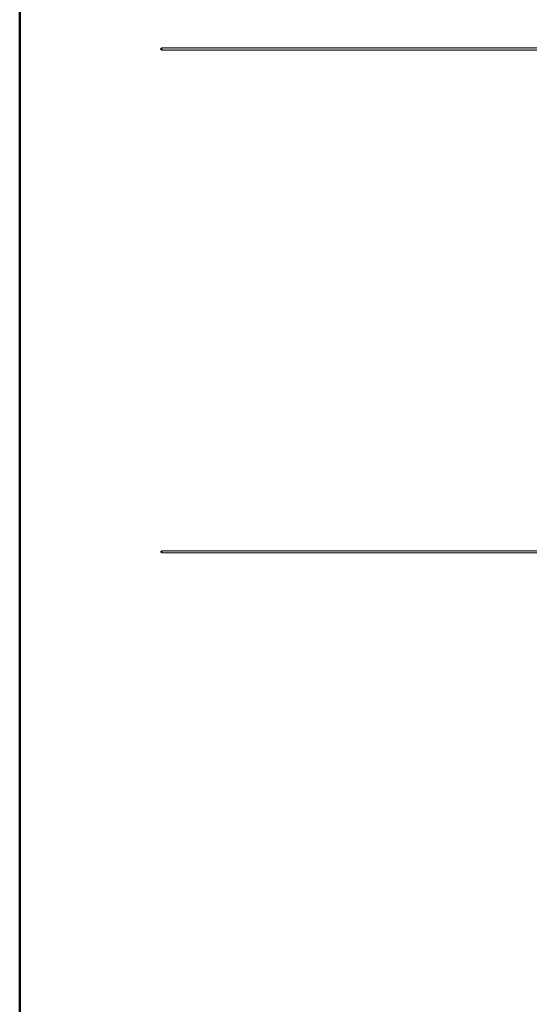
# Model space of a CAD drawing. Header units: millimetres. Extents: x 0.9 to 32.8, y 0.3 to 23.1.
# Tile 37 of 111: x 1 to 2.2, y 14.3 to 16.7. Entities that reach past the tile are written whole.
import ezdxf

# ---------------------------------------------------------------- set-up
doc = ezdxf.new("R2010")
doc.units = ezdxf.units.MM
doc.layers.add('PDF_Geometry', color=9, linetype='Continuous', true_color=0x808080)
doc.layers.add('PDF_Solid Fills', color=7, linetype='Continuous')

msp = doc.modelspace()

# ---------------------------------------------------------------- hatches: boundary and pattern name
at = {"layer": 'PDF_Solid Fills', "true_color": 0x808080, "transparency": 33554559}
for points in [[(28.2152, 16.5795), (28.2152, 16.5828), (1.3427, 16.5828), (1.3427, 16.5778), (28.2152, 16.5778)], [(28.2152, 15.3778), (28.2152, 15.3812), (1.3427, 15.3812), (1.3427, 15.3762), (28.2152, 15.3762)]]:
    msp.add_hatch(color=8, dxfattribs=at).paths.add_polyline_path(points)

# ---------------------------------------------------------------- linework, layer by layer
at = {"layer": 'PDF_Geometry', "color": 5, "lineweight": 50}
msp.add_lwpolyline([(32.6933, 0.3933), (32.6933, 22.9893), (1.0026, 22.9893), (1.0026, 0.3933)], close=True, dxfattribs=at)
at = {"layer": 'PDF_Geometry', "lineweight": 5}
for points in [[(1.3427, 16.5778), (1.3394, 16.5795), (1.3427, 16.5828)], [(1.3427, 15.3762), (1.3394, 15.3778), (1.3427, 15.3812)]]:
    msp.add_lwpolyline(points, dxfattribs=at)
for points in [[(28.2152, 16.5795), (28.2152, 16.5828), (1.3427, 16.5828), (1.3427, 16.5778), (28.2152, 16.5778)], [(28.2152, 15.3778), (28.2152, 15.3812), (1.3427, 15.3812), (1.3427, 15.3762), (28.2152, 15.3762)]]:
    msp.add_lwpolyline(points, close=True, dxfattribs=at)
at = {"layer": 'PDF_Solid Fills', "color": 8, "lineweight": 5, "true_color": 0x808080, "transparency": 33554559}
for points in [[(1.3427, 16.5778), (1.3394, 16.5795), (1.3427, 16.5795), (1.3427, 16.5828)], [(1.3427, 15.3762), (1.3394, 15.3778), (1.3427, 15.3778), (1.3427, 15.3812)]]:
    msp.add_solid(points, dxfattribs=at)

doc.saveas('drawing.dxf')
